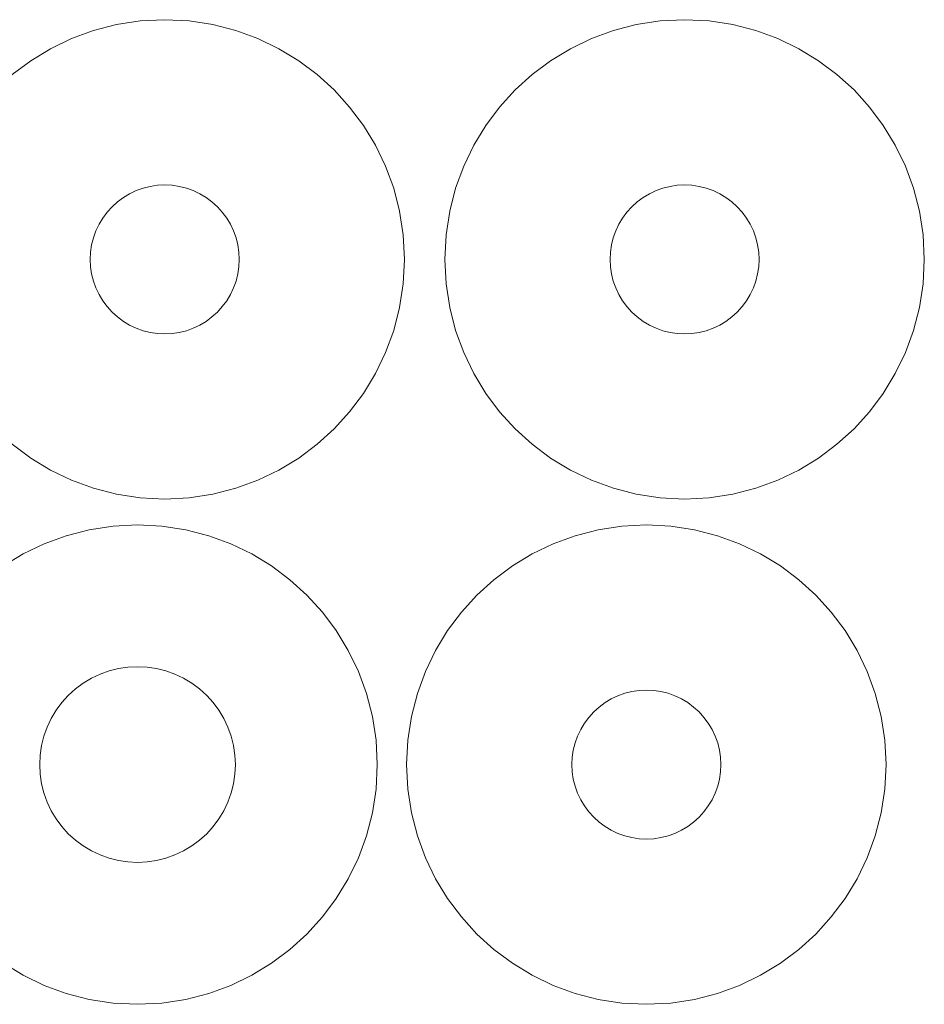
# Model space of a CAD drawing. Header units: millimetres. Extents: x -198 to 278, y -321 to 286.
# Tile 19 of 256: x 26 to 100, y -201 to -120. Entities that reach past the tile are written whole.
import ezdxf

# ---------------------------------------------------------------- set-up
doc = ezdxf.new("R2010")
doc.units = ezdxf.units.MM
doc.header["$MEASUREMENT"] = 0
doc.layers.add('Layer 1', color=7, linetype='Continuous')

msp = doc.modelspace()

# ---------------------------------------------------------------- linework, layer by layer
at = {"layer": 'Layer 1', "color": 175, "lineweight": 9}
for points in [[(18.4723, -135.3615), (18.4723, -135.3615), (18.1725, -137.3207), (18.1725, -137.3207), (18.1725, -137.3207), (18.0703, -139.3376), (18.0703, -139.3376), (18.0703, -139.3376), (18.1725, -141.3544), (18.1725, -141.3544), (18.1725, -141.3544), (18.4723, -143.3136), (18.4723, -143.3136), (18.4723, -143.3136), (18.9599, -145.2053), (18.9599, -145.2053), (18.9599, -145.2053), (19.6251, -147.0193), (19.6251, -147.0193), (19.6251, -147.0193), (20.458, -148.7457), (20.458, -148.7457), (20.458, -148.7457), (21.4485, -150.3744), (21.4485, -150.3744), (21.4485, -150.3744), (22.5867, -151.8956), (22.5867, -151.8956), (22.5867, -151.8956), (23.8626, -153.2991), (23.8626, -153.2991), (23.8626, -153.2991), (25.2661, -154.5749), (25.2661, -154.5749), (25.2661, -154.5749), (26.7872, -155.7131), (26.7872, -155.7131), (26.7872, -155.7131), (28.416, -156.7037), (28.416, -156.7037), (28.416, -156.7037), (30.1424, -157.5366), (30.1424, -157.5366), (30.1424, -157.5366), (31.9564, -158.2018), (31.9564, -158.2018), (31.9564, -158.2018), (33.848, -158.6893), (33.848, -158.6893), (33.848, -158.6893), (35.8073, -158.9892), (35.8073, -158.9892), (35.8073, -158.9892), (37.8241, -159.0914), (37.8241, -159.0914), (37.8241, -159.0914), (39.8409, -158.9892), (39.8409, -158.9892), (39.8409, -158.9892), (41.8002, -158.6893), (41.8002, -158.6893), (41.8002, -158.6893), (43.6918, -158.2018), (43.6918, -158.2018), (43.6918, -158.2018), (45.5058, -157.5366), (45.5058, -157.5366), (45.5058, -157.5366), (47.2322, -156.7037), (47.2322, -156.7037), (47.2322, -156.7037), (48.861, -155.7131), (48.861, -155.7131), (48.861, -155.7131), (50.3821, -154.5749), (50.3821, -154.5749), (50.3821, -154.5749), (51.7856, -153.2991), (51.7856, -153.2991), (51.7856, -153.2991), (53.0615, -151.8956), (53.0615, -151.8956), (53.0615, -151.8956), (54.1997, -150.3744), (54.1997, -150.3744), (54.1997, -150.3744), (55.1902, -148.7457), (55.1902, -148.7457), (55.1902, -148.7457), (56.0231, -147.0193), (56.0231, -147.0193), (56.0231, -147.0193), (56.6884, -145.2053), (56.6884, -145.2053), (56.6884, -145.2053), (57.1759, -143.3136), (57.1759, -143.3136), (57.1759, -143.3136), (57.4758, -141.3544), (57.4758, -141.3544), (57.4758, -141.3544), (57.5779, -139.3376), (57.5779, -139.3376), (57.5779, -139.3376), (57.4758, -137.3207), (57.4758, -137.3207), (57.4758, -137.3207), (57.1759, -135.3615), (57.1759, -135.3615), (57.1759, -135.3615), (56.6884, -133.4698), (56.6884, -133.4698), (56.6884, -133.4698), (56.0231, -131.6558), (56.0231, -131.6558), (56.0231, -131.6558), (55.1902, -129.9294), (55.1902, -129.9294), (55.1902, -129.9294), (54.1997, -128.3007), (54.1997, -128.3007), (54.1997, -128.3007), (53.0615, -126.7795), (53.0615, -126.7795), (53.0615, -126.7795), (51.7856, -125.376), (51.7856, -125.376), (51.7856, -125.376), (50.3821, -124.1002), (50.3821, -124.1002), (50.3821, -124.1002), (48.861, -122.962), (48.861, -122.962), (48.861, -122.962), (47.2322, -121.9714), (47.2322, -121.9714), (47.2322, -121.9714), (45.5058, -121.1385), (45.5058, -121.1385), (45.5058, -121.1385), (43.6918, -120.4733), (43.6918, -120.4733), (43.6918, -120.4733), (41.8002, -119.9858), (41.8002, -119.9858), (41.8002, -119.9858), (39.8409, -119.6859), (39.8409, -119.6859), (39.8409, -119.6859), (37.8241, -119.5837), (37.8241, -119.5837), (37.8241, -119.5837), (35.8073, -119.6859), (35.8073, -119.6859), (35.8073, -119.6859), (33.848, -119.9858), (33.848, -119.9858), (33.848, -119.9858), (31.9564, -120.4733), (31.9564, -120.4733), (31.9564, -120.4733), (30.1424, -121.1385), (30.1424, -121.1385), (30.1424, -121.1385), (28.416, -121.9714), (28.416, -121.9714), (28.416, -121.9714), (26.7872, -122.962), (26.7872, -122.962), (26.7872, -122.962), (25.2661, -124.1002), (25.2661, -124.1002), (25.2661, -124.1002), (23.8626, -125.376), (23.8626, -125.376), (23.8626, -125.376), (22.5867, -126.7795), (22.5867, -126.7795), (22.5867, -126.7795), (21.4485, -128.3007), (21.4485, -128.3007), (21.4485, -128.3007), (20.458, -129.9294), (20.458, -129.9294), (20.458, -129.9294), (19.6251, -131.6558), (19.6251, -131.6558), (19.6251, -131.6558), (18.9599, -133.4698), (18.9599, -133.4698), (18.9599, -133.4698), (18.4723, -135.3615), (18.4723, -135.3615)], [(65.42, -126.7795), (65.42, -126.7795), (64.2818, -128.3007), (64.2818, -128.3007), (64.2818, -128.3007), (63.2913, -129.9294), (63.2913, -129.9294), (63.2913, -129.9294), (62.4584, -131.6558), (62.4584, -131.6558), (62.4584, -131.6558), (61.7932, -133.4698), (61.7932, -133.4698), (61.7932, -133.4698), (61.3056, -135.3615), (61.3056, -135.3615), (61.3056, -135.3615), (61.0058, -137.3207), (61.0058, -137.3207), (61.0058, -137.3207), (60.9036, -139.3376), (60.9036, -139.3376), (60.9036, -139.3376), (61.0058, -141.3544), (61.0058, -141.3544), (61.0058, -141.3544), (61.3056, -143.3136), (61.3056, -143.3136), (61.3056, -143.3136), (61.7932, -145.2053), (61.7932, -145.2053), (61.7932, -145.2053), (62.4584, -147.0193), (62.4584, -147.0193), (62.4584, -147.0193), (63.2913, -148.7457), (63.2913, -148.7457), (63.2913, -148.7457), (64.2818, -150.3744), (64.2818, -150.3744), (64.2818, -150.3744), (65.42, -151.8956), (65.42, -151.8956), (65.42, -151.8956), (66.6959, -153.2991), (66.6959, -153.2991), (66.6959, -153.2991), (68.0994, -154.5749), (68.0994, -154.5749), (68.0994, -154.5749), (69.6205, -155.7131), (69.6205, -155.7131), (69.6205, -155.7131), (71.2493, -156.7037), (71.2493, -156.7037), (71.2493, -156.7037), (72.9757, -157.5366), (72.9757, -157.5366), (72.9757, -157.5366), (74.7897, -158.2018), (74.7897, -158.2018), (74.7897, -158.2018), (76.6813, -158.6893), (76.6813, -158.6893), (76.6813, -158.6893), (78.6406, -158.9892), (78.6406, -158.9892), (78.6406, -158.9892), (80.6574, -159.0914), (80.6574, -159.0914), (80.6574, -159.0914), (82.6742, -158.9892), (82.6742, -158.9892), (82.6742, -158.9892), (84.6335, -158.6893), (84.6335, -158.6893), (84.6335, -158.6893), (86.5251, -158.2018), (86.5251, -158.2018), (86.5251, -158.2018), (88.3391, -157.5366), (88.3391, -157.5366), (88.3391, -157.5366), (90.0655, -156.7037), (90.0655, -156.7037), (90.0655, -156.7037), (91.6943, -155.7131), (91.6943, -155.7131), (91.6943, -155.7131), (93.2154, -154.5749), (93.2154, -154.5749), (93.2154, -154.5749), (94.6189, -153.2991), (94.6189, -153.2991), (94.6189, -153.2991), (95.8948, -151.8956), (95.8948, -151.8956), (95.8948, -151.8956), (97.033, -150.3744), (97.033, -150.3744), (97.033, -150.3744), (98.0235, -148.7457), (98.0235, -148.7457), (98.0235, -148.7457), (98.8564, -147.0193), (98.8564, -147.0193), (98.8564, -147.0193), (99.5217, -145.2053), (99.5217, -145.2053), (99.5217, -145.2053), (100.0092, -143.3136), (100.0092, -143.3136), (100.0092, -143.3136), (100.3091, -141.3544), (100.3091, -141.3544), (100.3091, -141.3544), (100.4112, -139.3376), (100.4112, -139.3376), (100.4112, -139.3376), (100.3091, -137.3207), (100.3091, -137.3207), (100.3091, -137.3207), (100.0092, -135.3615), (100.0092, -135.3615), (100.0092, -135.3615), (99.5217, -133.4698), (99.5217, -133.4698), (99.5217, -133.4698), (98.8564, -131.6558), (98.8564, -131.6558), (98.8564, -131.6558), (98.0235, -129.9294), (98.0235, -129.9294), (98.0235, -129.9294), (97.033, -128.3007), (97.033, -128.3007), (97.033, -128.3007), (95.8948, -126.7795), (95.8948, -126.7795), (95.8948, -126.7795), (94.6189, -125.376), (94.6189, -125.376), (94.6189, -125.376), (93.2154, -124.1002), (93.2154, -124.1002), (93.2154, -124.1002), (91.6943, -122.962), (91.6943, -122.962), (91.6943, -122.962), (90.0655, -121.9714), (90.0655, -121.9714), (90.0655, -121.9714), (88.3391, -121.1385), (88.3391, -121.1385), (88.3391, -121.1385), (86.5251, -120.4733), (86.5251, -120.4733), (86.5251, -120.4733), (84.6335, -119.9858), (84.6335, -119.9858), (84.6335, -119.9858), (82.6742, -119.6859), (82.6742, -119.6859), (82.6742, -119.6859), (80.6574, -119.5837), (80.6574, -119.5837), (80.6574, -119.5837), (78.6406, -119.6859), (78.6406, -119.6859), (78.6406, -119.6859), (76.6813, -119.9858), (76.6813, -119.9858), (76.6813, -119.9858), (74.7897, -120.4733), (74.7897, -120.4733), (74.7897, -120.4733), (72.9757, -121.1385), (72.9757, -121.1385), (72.9757, -121.1385), (71.2493, -121.9714), (71.2493, -121.9714), (71.2493, -121.9714), (69.6205, -122.962), (69.6205, -122.962), (69.6205, -122.962), (68.0994, -124.1002), (68.0994, -124.1002), (68.0994, -124.1002), (66.6959, -125.376), (66.6959, -125.376), (66.6959, -125.376), (65.42, -126.7795), (65.42, -126.7795)], [(36.0422, -145.2117), (36.0422, -145.2117), (35.475, -145.0087), (35.475, -145.0087), (35.475, -145.0087), (34.9305, -144.7512), (34.9305, -144.7512), (34.9305, -144.7512), (34.4138, -144.4415), (34.4138, -144.4415), (34.4138, -144.4415), (33.9299, -144.0826), (33.9299, -144.0826), (33.9299, -144.0826), (33.4836, -143.6781), (33.4836, -143.6781), (33.4836, -143.6781), (33.079, -143.2317), (33.079, -143.2317), (33.079, -143.2317), (32.7202, -142.7479), (32.7202, -142.7479), (32.7202, -142.7479), (32.4105, -142.2312), (32.4105, -142.2312), (32.4105, -142.2312), (32.1529, -141.6866), (32.1529, -141.6866), (32.1529, -141.6866), (31.95, -141.1195), (31.95, -141.1195), (31.95, -141.1195), (31.8036, -140.5351), (31.8036, -140.5351), (31.8036, -140.5351), (31.7152, -139.9392), (31.7152, -139.9392), (31.7152, -139.9392), (31.6857, -139.3376), (31.6857, -139.3376), (31.6857, -139.3376), (31.7152, -138.7359), (31.7152, -138.7359), (31.7152, -138.7359), (31.8036, -138.14), (31.8036, -138.14), (31.8036, -138.14), (31.95, -137.5557), (31.95, -137.5557), (31.95, -137.5557), (32.1529, -136.9885), (32.1529, -136.9885), (32.1529, -136.9885), (32.4105, -136.4439), (32.4105, -136.4439), (32.4105, -136.4439), (32.7202, -135.9272), (32.7202, -135.9272), (32.7202, -135.9272), (33.079, -135.4434), (33.079, -135.4434), (33.079, -135.4434), (33.4836, -134.997), (33.4836, -134.997), (33.4836, -134.997), (33.9299, -134.5925), (33.9299, -134.5925), (33.9299, -134.5925), (34.4138, -134.2336), (34.4138, -134.2336), (34.4138, -134.2336), (34.9305, -133.9239), (34.9305, -133.9239), (34.9305, -133.9239), (35.475, -133.6664), (35.475, -133.6664), (35.475, -133.6664), (36.0422, -133.4634), (36.0422, -133.4634), (36.0422, -133.4634), (36.6266, -133.3171), (36.6266, -133.3171), (36.6266, -133.3171), (37.2224, -133.2287), (37.2224, -133.2287), (37.2224, -133.2287), (37.8241, -133.1991), (37.8241, -133.1991), (37.8241, -133.1991), (38.4258, -133.2287), (38.4258, -133.2287), (38.4258, -133.2287), (39.0217, -133.3171), (39.0217, -133.3171), (39.0217, -133.3171), (39.606, -133.4634), (39.606, -133.4634), (39.606, -133.4634), (40.1732, -133.6664), (40.1732, -133.6664), (40.1732, -133.6664), (40.7178, -133.9239), (40.7178, -133.9239), (40.7178, -133.9239), (41.2344, -134.2336), (41.2344, -134.2336), (41.2344, -134.2336), (41.7183, -134.5925), (41.7183, -134.5925), (41.7183, -134.5925), (42.1646, -134.997), (42.1646, -134.997), (42.1646, -134.997), (42.5692, -135.4434), (42.5692, -135.4434), (42.5692, -135.4434), (42.928, -135.9272), (42.928, -135.9272), (42.928, -135.9272), (43.2377, -136.4439), (43.2377, -136.4439), (43.2377, -136.4439), (43.4953, -136.9885), (43.4953, -136.9885), (43.4953, -136.9885), (43.6982, -137.5557), (43.6982, -137.5557), (43.6982, -137.5557), (43.8446, -138.14), (43.8446, -138.14), (43.8446, -138.14), (43.933, -138.7359), (43.933, -138.7359), (43.933, -138.7359), (43.9626, -139.3376), (43.9626, -139.3376), (43.9626, -139.3376), (43.933, -139.9392), (43.933, -139.9392), (43.933, -139.9392), (43.8446, -140.5351), (43.8446, -140.5351), (43.8446, -140.5351), (43.6982, -141.1195), (43.6982, -141.1195), (43.6982, -141.1195), (43.4953, -141.6866), (43.4953, -141.6866), (43.4953, -141.6866), (43.2377, -142.2312), (43.2377, -142.2312), (43.2377, -142.2312), (42.928, -142.7479), (42.928, -142.7479), (42.928, -142.7479), (42.5692, -143.2317), (42.5692, -143.2317), (42.5692, -143.2317), (42.1646, -143.6781), (42.1646, -143.6781), (42.1646, -143.6781), (41.7183, -144.0826), (41.7183, -144.0826), (41.7183, -144.0826), (41.2344, -144.4415), (41.2344, -144.4415), (41.2344, -144.4415), (40.7178, -144.7512), (40.7178, -144.7512), (40.7178, -144.7512), (40.1732, -145.0087), (40.1732, -145.0087), (40.1732, -145.0087), (39.606, -145.2117), (39.606, -145.2117), (39.606, -145.2117), (39.0217, -145.3581), (39.0217, -145.3581), (39.0217, -145.3581), (38.4258, -145.4464), (38.4258, -145.4464), (38.4258, -145.4464), (37.8241, -145.476), (37.8241, -145.476), (37.8241, -145.476), (37.2224, -145.4464), (37.2224, -145.4464), (37.2224, -145.4464), (36.6266, -145.3581), (36.6266, -145.3581), (36.6266, -145.3581), (36.0422, -145.2117), (36.0422, -145.2117)], [(84.0677, -134.2336), (84.0677, -134.2336), (84.5516, -134.5925), (84.5516, -134.5925), (84.5516, -134.5925), (84.9979, -134.997), (84.9979, -134.997), (84.9979, -134.997), (85.4025, -135.4434), (85.4025, -135.4434), (85.4025, -135.4434), (85.7613, -135.9272), (85.7613, -135.9272), (85.7613, -135.9272), (86.071, -136.4439), (86.071, -136.4439), (86.071, -136.4439), (86.3286, -136.9885), (86.3286, -136.9885), (86.3286, -136.9885), (86.5315, -137.5557), (86.5315, -137.5557), (86.5315, -137.5557), (86.6779, -138.14), (86.6779, -138.14), (86.6779, -138.14), (86.7663, -138.7359), (86.7663, -138.7359), (86.7663, -138.7359), (86.7959, -139.3376), (86.7959, -139.3376), (86.7959, -139.3376), (86.7663, -139.9392), (86.7663, -139.9392), (86.7663, -139.9392), (86.6779, -140.5351), (86.6779, -140.5351), (86.6779, -140.5351), (86.5315, -141.1195), (86.5315, -141.1195), (86.5315, -141.1195), (86.3286, -141.6866), (86.3286, -141.6866), (86.3286, -141.6866), (86.071, -142.2312), (86.071, -142.2312), (86.071, -142.2312), (85.7613, -142.7479), (85.7613, -142.7479), (85.7613, -142.7479), (85.4025, -143.2317), (85.4025, -143.2317), (85.4025, -143.2317), (84.9979, -143.6781), (84.9979, -143.6781), (84.9979, -143.6781), (84.5516, -144.0826), (84.5516, -144.0826), (84.5516, -144.0826), (84.0677, -144.4415), (84.0677, -144.4415), (84.0677, -144.4415), (83.5511, -144.7512), (83.5511, -144.7512), (83.5511, -144.7512), (83.0065, -145.0087), (83.0065, -145.0087), (83.0065, -145.0087), (82.4393, -145.2117), (82.4393, -145.2117), (82.4393, -145.2117), (81.855, -145.3581), (81.855, -145.3581), (81.855, -145.3581), (81.2591, -145.4464), (81.2591, -145.4464), (81.2591, -145.4464), (80.6574, -145.476), (80.6574, -145.476), (80.6574, -145.476), (80.0557, -145.4464), (80.0557, -145.4464), (80.0557, -145.4464), (79.4599, -145.3581), (79.4599, -145.3581), (79.4599, -145.3581), (78.8755, -145.2117), (78.8755, -145.2117), (78.8755, -145.2117), (78.3083, -145.0087), (78.3083, -145.0087), (78.3083, -145.0087), (77.7638, -144.7512), (77.7638, -144.7512), (77.7638, -144.7512), (77.2471, -144.4415), (77.2471, -144.4415), (77.2471, -144.4415), (76.7632, -144.0826), (76.7632, -144.0826), (76.7632, -144.0826), (76.3169, -143.6781), (76.3169, -143.6781), (76.3169, -143.6781), (75.9123, -143.2317), (75.9123, -143.2317), (75.9123, -143.2317), (75.5535, -142.7479), (75.5535, -142.7479), (75.5535, -142.7479), (75.2438, -142.2312), (75.2438, -142.2312), (75.2438, -142.2312), (74.9862, -141.6866), (74.9862, -141.6866), (74.9862, -141.6866), (74.7833, -141.1195), (74.7833, -141.1195), (74.7833, -141.1195), (74.6369, -140.5351), (74.6369, -140.5351), (74.6369, -140.5351), (74.5485, -139.9392), (74.5485, -139.9392), (74.5485, -139.9392), (74.519, -139.3376), (74.519, -139.3376), (74.519, -139.3376), (74.5485, -138.7359), (74.5485, -138.7359), (74.5485, -138.7359), (74.6369, -138.14), (74.6369, -138.14), (74.6369, -138.14), (74.7833, -137.5557), (74.7833, -137.5557), (74.7833, -137.5557), (74.9862, -136.9885), (74.9862, -136.9885), (74.9862, -136.9885), (75.2438, -136.4439), (75.2438, -136.4439), (75.2438, -136.4439), (75.5535, -135.9272), (75.5535, -135.9272), (75.5535, -135.9272), (75.9123, -135.4434), (75.9123, -135.4434), (75.9123, -135.4434), (76.3169, -134.997), (76.3169, -134.997), (76.3169, -134.997), (76.7632, -134.5925), (76.7632, -134.5925), (76.7632, -134.5925), (77.2471, -134.2336), (77.2471, -134.2336), (77.2471, -134.2336), (77.7638, -133.9239), (77.7638, -133.9239), (77.7638, -133.9239), (78.3083, -133.6664), (78.3083, -133.6664), (78.3083, -133.6664), (78.8755, -133.4634), (78.8755, -133.4634), (78.8755, -133.4634), (79.4599, -133.3171), (79.4599, -133.3171), (79.4599, -133.3171), (80.0557, -133.2287), (80.0557, -133.2287), (80.0557, -133.2287), (80.6574, -133.1991), (80.6574, -133.1991), (80.6574, -133.1991), (81.2591, -133.2287), (81.2591, -133.2287), (81.2591, -133.2287), (81.855, -133.3171), (81.855, -133.3171), (81.855, -133.3171), (82.4393, -133.4634), (82.4393, -133.4634), (82.4393, -133.4634), (83.0065, -133.6664), (83.0065, -133.6664), (83.0065, -133.6664), (83.5511, -133.9239), (83.5511, -133.9239), (83.5511, -133.9239), (84.0677, -134.2336), (84.0677, -134.2336)], [(29.7139, -162.1033), (29.7139, -162.1033), (27.8999, -162.7685), (27.8999, -162.7685), (27.8999, -162.7685), (26.1735, -163.6014), (26.1735, -163.6014), (26.1735, -163.6014), (24.5447, -164.592), (24.5447, -164.592), (24.5447, -164.592), (23.0236, -165.7302), (23.0236, -165.7302), (23.0236, -165.7302), (21.6201, -167.006), (21.6201, -167.006), (21.6201, -167.006), (20.3442, -168.4095), (20.3442, -168.4095), (20.3442, -168.4095), (19.206, -169.9307), (19.206, -169.9307), (19.206, -169.9307), (18.2155, -171.5594), (18.2155, -171.5594), (18.2155, -171.5594), (17.3826, -173.2858), (17.3826, -173.2858), (17.3826, -173.2858), (16.7174, -175.0998), (16.7174, -175.0998), (16.7174, -175.0998), (16.2298, -176.9915), (16.2298, -176.9915), (16.2298, -176.9915), (15.93, -178.9507), (15.93, -178.9507), (15.93, -178.9507), (15.8278, -180.9676), (15.8278, -180.9676), (15.8278, -180.9676), (15.93, -182.9844), (15.93, -182.9844), (15.93, -182.9844), (16.2298, -184.9436), (16.2298, -184.9436), (16.2298, -184.9436), (16.7174, -186.8353), (16.7174, -186.8353), (16.7174, -186.8353), (17.3826, -188.6493), (17.3826, -188.6493), (17.3826, -188.6493), (18.2155, -190.3757), (18.2155, -190.3757), (18.2155, -190.3757), (19.206, -192.0044), (19.206, -192.0044), (19.206, -192.0044), (20.3442, -193.5256), (20.3442, -193.5256), (20.3442, -193.5256), (21.6201, -194.9291), (21.6201, -194.9291), (21.6201, -194.9291), (23.0236, -196.2049), (23.0236, -196.2049), (23.0236, -196.2049), (24.5447, -197.3431), (24.5447, -197.3431), (24.5447, -197.3431), (26.1735, -198.3337), (26.1735, -198.3337), (26.1735, -198.3337), (27.8999, -199.1666), (27.8999, -199.1666), (27.8999, -199.1666), (29.7139, -199.8318), (29.7139, -199.8318), (29.7139, -199.8318), (31.6055, -200.3193), (31.6055, -200.3193), (31.6055, -200.3193), (33.5648, -200.6192), (33.5648, -200.6192), (33.5648, -200.6192), (35.5816, -200.7214), (35.5816, -200.7214), (35.5816, -200.7214), (37.5984, -200.6192), (37.5984, -200.6192), (37.5984, -200.6192), (39.5577, -200.3193), (39.5577, -200.3193), (39.5577, -200.3193), (41.4493, -199.8318), (41.4493, -199.8318), (41.4493, -199.8318), (43.2633, -199.1666), (43.2633, -199.1666), (43.2633, -199.1666), (44.9897, -198.3337), (44.9897, -198.3337), (44.9897, -198.3337), (46.6185, -197.3431), (46.6185, -197.3431), (46.6185, -197.3431), (48.1396, -196.2049), (48.1396, -196.2049), (48.1396, -196.2049), (49.5431, -194.9291), (49.5431, -194.9291), (49.5431, -194.9291), (50.819, -193.5256), (50.819, -193.5256), (50.819, -193.5256), (51.9572, -192.0044), (51.9572, -192.0044), (51.9572, -192.0044), (52.9477, -190.3757), (52.9477, -190.3757), (52.9477, -190.3757), (53.7806, -188.6493), (53.7806, -188.6493), (53.7806, -188.6493), (54.4459, -186.8353), (54.4459, -186.8353), (54.4459, -186.8353), (54.9334, -184.9436), (54.9334, -184.9436), (54.9334, -184.9436), (55.2333, -182.9844), (55.2333, -182.9844), (55.2333, -182.9844), (55.3354, -180.9676), (55.3354, -180.9676), (55.3354, -180.9676), (55.2333, -178.9507), (55.2333, -178.9507), (55.2333, -178.9507), (54.9334, -176.9915), (54.9334, -176.9915), (54.9334, -176.9915), (54.4459, -175.0998), (54.4459, -175.0998), (54.4459, -175.0998), (53.7806, -173.2858), (53.7806, -173.2858), (53.7806, -173.2858), (52.9477, -171.5594), (52.9477, -171.5594), (52.9477, -171.5594), (51.9572, -169.9307), (51.9572, -169.9307), (51.9572, -169.9307), (50.819, -168.4095), (50.819, -168.4095), (50.819, -168.4095), (49.5431, -167.006), (49.5431, -167.006), (49.5431, -167.006), (48.1396, -165.7302), (48.1396, -165.7302), (48.1396, -165.7302), (46.6185, -164.592), (46.6185, -164.592), (46.6185, -164.592), (44.9897, -163.6014), (44.9897, -163.6014), (44.9897, -163.6014), (43.2633, -162.7685), (43.2633, -162.7685), (43.2633, -162.7685), (41.4493, -162.1033), (41.4493, -162.1033), (41.4493, -162.1033), (39.5577, -161.6158), (39.5577, -161.6158), (39.5577, -161.6158), (37.5984, -161.3159), (37.5984, -161.3159), (37.5984, -161.3159), (35.5816, -161.2137), (35.5816, -161.2137), (35.5816, -161.2137), (33.5648, -161.3159), (33.5648, -161.3159), (33.5648, -161.3159), (31.6055, -161.6158), (31.6055, -161.6158), (31.6055, -161.6158), (29.7139, -162.1033), (29.7139, -162.1033)], [(68.1035, -163.6014), (68.1035, -163.6014), (66.4747, -164.592), (66.4747, -164.592), (66.4747, -164.592), (64.9536, -165.7302), (64.9536, -165.7302), (64.9536, -165.7302), (63.5501, -167.006), (63.5501, -167.006), (63.5501, -167.006), (62.2742, -168.4095), (62.2742, -168.4095), (62.2742, -168.4095), (61.136, -169.9307), (61.136, -169.9307), (61.136, -169.9307), (60.1455, -171.5594), (60.1455, -171.5594), (60.1455, -171.5594), (59.3126, -173.2858), (59.3126, -173.2858), (59.3126, -173.2858), (58.6474, -175.0998), (58.6474, -175.0998), (58.6474, -175.0998), (58.1598, -176.9915), (58.1598, -176.9915), (58.1598, -176.9915), (57.86, -178.9507), (57.86, -178.9507), (57.86, -178.9507), (57.7578, -180.9676), (57.7578, -180.9676), (57.7578, -180.9676), (57.86, -182.9844), (57.86, -182.9844), (57.86, -182.9844), (58.1598, -184.9436), (58.1598, -184.9436), (58.1598, -184.9436), (58.6474, -186.8353), (58.6474, -186.8353), (58.6474, -186.8353), (59.3126, -188.6493), (59.3126, -188.6493), (59.3126, -188.6493), (60.1455, -190.3757), (60.1455, -190.3757), (60.1455, -190.3757), (61.136, -192.0044), (61.136, -192.0044), (61.136, -192.0044), (62.2742, -193.5256), (62.2742, -193.5256), (62.2742, -193.5256), (63.5501, -194.9291), (63.5501, -194.9291), (63.5501, -194.9291), (64.9536, -196.2049), (64.9536, -196.2049), (64.9536, -196.2049), (66.4747, -197.3431), (66.4747, -197.3431), (66.4747, -197.3431), (68.1035, -198.3337), (68.1035, -198.3337), (68.1035, -198.3337), (69.8299, -199.1666), (69.8299, -199.1666), (69.8299, -199.1666), (71.6439, -199.8318), (71.6439, -199.8318), (71.6439, -199.8318), (73.5355, -200.3193), (73.5355, -200.3193), (73.5355, -200.3193), (75.4948, -200.6192), (75.4948, -200.6192), (75.4948, -200.6192), (77.5116, -200.7214), (77.5116, -200.7214), (77.5116, -200.7214), (79.5284, -200.6192), (79.5284, -200.6192), (79.5284, -200.6192), (81.4877, -200.3193), (81.4877, -200.3193), (81.4877, -200.3193), (83.3793, -199.8318), (83.3793, -199.8318), (83.3793, -199.8318), (85.1933, -199.1666), (85.1933, -199.1666), (85.1933, -199.1666), (86.9197, -198.3337), (86.9197, -198.3337), (86.9197, -198.3337), (88.5485, -197.3431), (88.5485, -197.3431), (88.5485, -197.3431), (90.0696, -196.2049), (90.0696, -196.2049), (90.0696, -196.2049), (91.4731, -194.9291), (91.4731, -194.9291), (91.4731, -194.9291), (92.749, -193.5256), (92.749, -193.5256), (92.749, -193.5256), (93.8872, -192.0044), (93.8872, -192.0044), (93.8872, -192.0044), (94.8777, -190.3757), (94.8777, -190.3757), (94.8777, -190.3757), (95.7106, -188.6493), (95.7106, -188.6493), (95.7106, -188.6493), (96.3759, -186.8353), (96.3759, -186.8353), (96.3759, -186.8353), (96.8634, -184.9436), (96.8634, -184.9436), (96.8634, -184.9436), (97.1633, -182.9844), (97.1633, -182.9844), (97.1633, -182.9844), (97.2654, -180.9676), (97.2654, -180.9676), (97.2654, -180.9676), (97.1633, -178.9507), (97.1633, -178.9507), (97.1633, -178.9507), (96.8634, -176.9915), (96.8634, -176.9915), (96.8634, -176.9915), (96.3759, -175.0998), (96.3759, -175.0998), (96.3759, -175.0998), (95.7106, -173.2858), (95.7106, -173.2858), (95.7106, -173.2858), (94.8777, -171.5594), (94.8777, -171.5594), (94.8777, -171.5594), (93.8872, -169.9307), (93.8872, -169.9307), (93.8872, -169.9307), (92.749, -168.4095), (92.749, -168.4095), (92.749, -168.4095), (91.4731, -167.006), (91.4731, -167.006), (91.4731, -167.006), (90.0696, -165.7302), (90.0696, -165.7302), (90.0696, -165.7302), (88.5485, -164.592), (88.5485, -164.592), (88.5485, -164.592), (86.9197, -163.6014), (86.9197, -163.6014), (86.9197, -163.6014), (85.1933, -162.7685), (85.1933, -162.7685), (85.1933, -162.7685), (83.3793, -162.1033), (83.3793, -162.1033), (83.3793, -162.1033), (81.4877, -161.6158), (81.4877, -161.6158), (81.4877, -161.6158), (79.5284, -161.3159), (79.5284, -161.3159), (79.5284, -161.3159), (77.5116, -161.2137), (77.5116, -161.2137), (77.5116, -161.2137), (75.4948, -161.3159), (75.4948, -161.3159), (75.4948, -161.3159), (73.5355, -161.6158), (73.5355, -161.6158), (73.5355, -161.6158), (71.6439, -162.1033), (71.6439, -162.1033), (71.6439, -162.1033), (69.8299, -162.7685), (69.8299, -162.7685), (69.8299, -162.7685), (68.1035, -163.6014), (68.1035, -163.6014)], [(37.1544, -173.0604), (37.1544, -173.0604), (37.9219, -173.2526), (37.9219, -173.2526), (37.9219, -173.2526), (38.6668, -173.5192), (38.6668, -173.5192), (38.6668, -173.5192), (39.3821, -173.8574), (39.3821, -173.8574), (39.3821, -173.8574), (40.0607, -174.2642), (40.0607, -174.2642), (40.0607, -174.2642), (40.6961, -174.7355), (40.6961, -174.7355), (40.6961, -174.7355), (41.2824, -175.2668), (41.2824, -175.2668), (41.2824, -175.2668), (41.8137, -175.853), (41.8137, -175.853), (41.8137, -175.853), (42.285, -176.4885), (42.285, -176.4885), (42.285, -176.4885), (42.6917, -177.1671), (42.6917, -177.1671), (42.6917, -177.1671), (43.03, -177.8823), (43.03, -177.8823), (43.03, -177.8823), (43.2966, -178.6273), (43.2966, -178.6273), (43.2966, -178.6273), (43.4888, -179.3947), (43.4888, -179.3947), (43.4888, -179.3947), (43.6049, -180.1773), (43.6049, -180.1773), (43.6049, -180.1773), (43.6437, -180.9676), (43.6437, -180.9676), (43.6437, -180.9676), (43.6049, -181.7578), (43.6049, -181.7578), (43.6049, -181.7578), (43.4888, -182.5404), (43.4888, -182.5404), (43.4888, -182.5404), (43.2966, -183.3079), (43.2966, -183.3079), (43.2966, -183.3079), (43.03, -184.0528), (43.03, -184.0528), (43.03, -184.0528), (42.6917, -184.768), (42.6917, -184.768), (42.6917, -184.768), (42.285, -185.4466), (42.285, -185.4466), (42.285, -185.4466), (41.8137, -186.0821), (41.8137, -186.0821), (41.8137, -186.0821), (41.2824, -186.6683), (41.2824, -186.6683), (41.2824, -186.6683), (40.6961, -187.1996), (40.6961, -187.1996), (40.6961, -187.1996), (40.0607, -187.6709), (40.0607, -187.6709), (40.0607, -187.6709), (39.3821, -188.0777), (39.3821, -188.0777), (39.3821, -188.0777), (38.6668, -188.416), (38.6668, -188.416), (38.6668, -188.416), (37.9219, -188.6825), (37.9219, -188.6825), (37.9219, -188.6825), (37.1544, -188.8747), (37.1544, -188.8747), (37.1544, -188.8747), (36.3718, -188.9908), (36.3718, -188.9908), (36.3718, -188.9908), (35.5816, -189.0297), (35.5816, -189.0297), (35.5816, -189.0297), (34.7914, -188.9908), (34.7914, -188.9908), (34.7914, -188.9908), (34.0088, -188.8747), (34.0088, -188.8747), (34.0088, -188.8747), (33.2413, -188.6825), (33.2413, -188.6825), (33.2413, -188.6825), (32.4964, -188.416), (32.4964, -188.416), (32.4964, -188.416), (31.7812, -188.0777), (31.7812, -188.0777), (31.7812, -188.0777), (31.1025, -187.6709), (31.1025, -187.6709), (31.1025, -187.6709), (30.4671, -187.1996), (30.4671, -187.1996), (30.4671, -187.1996), (29.8808, -186.6683), (29.8808, -186.6683), (29.8808, -186.6683), (29.3495, -186.0821), (29.3495, -186.0821), (29.3495, -186.0821), (28.8782, -185.4466), (28.8782, -185.4466), (28.8782, -185.4466), (28.4715, -184.768), (28.4715, -184.768), (28.4715, -184.768), (28.1332, -184.0528), (28.1332, -184.0528), (28.1332, -184.0528), (27.8667, -183.3079), (27.8667, -183.3079), (27.8667, -183.3079), (27.6744, -182.5404), (27.6744, -182.5404), (27.6744, -182.5404), (27.5583, -181.7578), (27.5583, -181.7578), (27.5583, -181.7578), (27.5195, -180.9676), (27.5195, -180.9676), (27.5195, -180.9676), (27.5583, -180.1773), (27.5583, -180.1773), (27.5583, -180.1773), (27.6744, -179.3947), (27.6744, -179.3947), (27.6744, -179.3947), (27.8667, -178.6273), (27.8667, -178.6273), (27.8667, -178.6273), (28.1332, -177.8823), (28.1332, -177.8823), (28.1332, -177.8823), (28.4715, -177.1671), (28.4715, -177.1671), (28.4715, -177.1671), (28.8782, -176.4885), (28.8782, -176.4885), (28.8782, -176.4885), (29.3495, -175.853), (29.3495, -175.853), (29.3495, -175.853), (29.8808, -175.2668), (29.8808, -175.2668), (29.8808, -175.2668), (30.4671, -174.7355), (30.4671, -174.7355), (30.4671, -174.7355), (31.1025, -174.2642), (31.1025, -174.2642), (31.1025, -174.2642), (31.7812, -173.8574), (31.7812, -173.8574), (31.7812, -173.8574), (32.4964, -173.5192), (32.4964, -173.5192), (32.4964, -173.5192), (33.2413, -173.2526), (33.2413, -173.2526), (33.2413, -173.2526), (34.0088, -173.0604), (34.0088, -173.0604), (34.0088, -173.0604), (34.7914, -172.9443), (34.7914, -172.9443), (34.7914, -172.9443), (35.5816, -172.9055), (35.5816, -172.9055), (35.5816, -172.9055), (36.3718, -172.9443), (36.3718, -172.9443), (36.3718, -172.9443), (37.1544, -173.0604), (37.1544, -173.0604)], [(81.8521, -176.627), (81.8521, -176.627), (82.2567, -177.0734), (82.2567, -177.0734), (82.2567, -177.0734), (82.6155, -177.5572), (82.6155, -177.5572), (82.6155, -177.5572), (82.9252, -178.0739), (82.9252, -178.0739), (82.9252, -178.0739), (83.1828, -178.6185), (83.1828, -178.6185), (83.1828, -178.6185), (83.3857, -179.1857), (83.3857, -179.1857), (83.3857, -179.1857), (83.5321, -179.77), (83.5321, -179.77), (83.5321, -179.77), (83.6205, -180.3659), (83.6205, -180.3659), (83.6205, -180.3659), (83.6501, -180.9676), (83.6501, -180.9676), (83.6501, -180.9676), (83.6205, -181.5692), (83.6205, -181.5692), (83.6205, -181.5692), (83.5321, -182.1651), (83.5321, -182.1651), (83.5321, -182.1651), (83.3857, -182.7495), (83.3857, -182.7495), (83.3857, -182.7495), (83.1828, -183.3166), (83.1828, -183.3166), (83.1828, -183.3166), (82.9252, -183.8612), (82.9252, -183.8612), (82.9252, -183.8612), (82.6155, -184.3779), (82.6155, -184.3779), (82.6155, -184.3779), (82.2567, -184.8617), (82.2567, -184.8617), (82.2567, -184.8617), (81.8521, -185.3081), (81.8521, -185.3081), (81.8521, -185.3081), (81.4058, -185.7126), (81.4058, -185.7126), (81.4058, -185.7126), (80.9219, -186.0715), (80.9219, -186.0715), (80.9219, -186.0715), (80.4053, -186.3812), (80.4053, -186.3812), (80.4053, -186.3812), (79.8607, -186.6387), (79.8607, -186.6387), (79.8607, -186.6387), (79.2935, -186.8417), (79.2935, -186.8417), (79.2935, -186.8417), (78.7092, -186.9881), (78.7092, -186.9881), (78.7092, -186.9881), (78.1133, -187.0764), (78.1133, -187.0764), (78.1133, -187.0764), (77.5116, -187.106), (77.5116, -187.106), (77.5116, -187.106), (76.9099, -187.0764), (76.9099, -187.0764), (76.9099, -187.0764), (76.3141, -186.9881), (76.3141, -186.9881), (76.3141, -186.9881), (75.7297, -186.8417), (75.7297, -186.8417), (75.7297, -186.8417), (75.1625, -186.6387), (75.1625, -186.6387), (75.1625, -186.6387), (74.618, -186.3812), (74.618, -186.3812), (74.618, -186.3812), (74.1013, -186.0715), (74.1013, -186.0715), (74.1013, -186.0715), (73.6174, -185.7126), (73.6174, -185.7126), (73.6174, -185.7126), (73.1711, -185.3081), (73.1711, -185.3081), (73.1711, -185.3081), (72.7665, -184.8617), (72.7665, -184.8617), (72.7665, -184.8617), (72.4077, -184.3779), (72.4077, -184.3779), (72.4077, -184.3779), (72.098, -183.8612), (72.098, -183.8612), (72.098, -183.8612), (71.8404, -183.3166), (71.8404, -183.3166), (71.8404, -183.3166), (71.6375, -182.7495), (71.6375, -182.7495), (71.6375, -182.7495), (71.4911, -182.1651), (71.4911, -182.1651), (71.4911, -182.1651), (71.4027, -181.5692), (71.4027, -181.5692), (71.4027, -181.5692), (71.3732, -180.9676), (71.3732, -180.9676), (71.3732, -180.9676), (71.4027, -180.3659), (71.4027, -180.3659), (71.4027, -180.3659), (71.4911, -179.77), (71.4911, -179.77), (71.4911, -179.77), (71.6375, -179.1857), (71.6375, -179.1857), (71.6375, -179.1857), (71.8404, -178.6185), (71.8404, -178.6185), (71.8404, -178.6185), (72.098, -178.0739), (72.098, -178.0739), (72.098, -178.0739), (72.4077, -177.5572), (72.4077, -177.5572), (72.4077, -177.5572), (72.7665, -177.0734), (72.7665, -177.0734), (72.7665, -177.0734), (73.1711, -176.627), (73.1711, -176.627), (73.1711, -176.627), (73.6174, -176.2225), (73.6174, -176.2225), (73.6174, -176.2225), (74.1013, -175.8636), (74.1013, -175.8636), (74.1013, -175.8636), (74.618, -175.5539), (74.618, -175.5539), (74.618, -175.5539), (75.1625, -175.2964), (75.1625, -175.2964), (75.1625, -175.2964), (75.7297, -175.0934), (75.7297, -175.0934), (75.7297, -175.0934), (76.3141, -174.9471), (76.3141, -174.9471), (76.3141, -174.9471), (76.9099, -174.8587), (76.9099, -174.8587), (76.9099, -174.8587), (77.5116, -174.8291), (77.5116, -174.8291), (77.5116, -174.8291), (78.1133, -174.8587), (78.1133, -174.8587), (78.1133, -174.8587), (78.7092, -174.9471), (78.7092, -174.9471), (78.7092, -174.9471), (79.2935, -175.0934), (79.2935, -175.0934), (79.2935, -175.0934), (79.8607, -175.2964), (79.8607, -175.2964), (79.8607, -175.2964), (80.4053, -175.5539), (80.4053, -175.5539), (80.4053, -175.5539), (80.9219, -175.8636), (80.9219, -175.8636), (80.9219, -175.8636), (81.4058, -176.2225), (81.4058, -176.2225), (81.4058, -176.2225), (81.8521, -176.627), (81.8521, -176.627)]]:
    msp.add_open_spline(points, degree=3, knots=[0, 0, 0, 0, 0.015625, 0.015625, 0.015625, 0.03125, 0.03125, 0.03125, 0.046875, 0.046875, 0.046875, 0.0625, 0.0625, 0.0625, 0.078125, 0.078125, 0.078125, 0.09375, 0.09375, 0.09375, 0.109375, 0.109375, 0.109375, 0.125, 0.125, 0.125, 0.140625, 0.140625, 0.140625, 0.15625, 0.15625, 0.15625, 0.171875, 0.171875, 0.171875, 0.1875, 0.1875, 0.1875, 0.203125, 0.203125, 0.203125, 0.21875, 0.21875, 0.21875, 0.234375, 0.234375, 0.234375, 0.25, 0.25, 0.25, 0.265625, 0.265625, 0.265625, 0.28125, 0.28125, 0.28125, 0.296875, 0.296875, 0.296875, 0.3125, 0.3125, 0.3125, 0.328125, 0.328125, 0.328125, 0.34375, 0.34375, 0.34375, 0.359375, 0.359375, 0.359375, 0.375, 0.375, 0.375, 0.390625, 0.390625, 0.390625, 0.40625, 0.40625, 0.40625, 0.421875, 0.421875, 0.421875, 0.4375, 0.4375, 0.4375, 0.453125, 0.453125, 0.453125, 0.46875, 0.46875, 0.46875, 0.484375, 0.484375, 0.484375, 0.5, 0.5, 0.5, 0.515625, 0.515625, 0.515625, 0.53125, 0.53125, 0.53125, 0.546875, 0.546875, 0.546875, 0.5625, 0.5625, 0.5625, 0.578125, 0.578125, 0.578125, 0.59375, 0.59375, 0.59375, 0.609375, 0.609375, 0.609375, 0.625, 0.625, 0.625, 0.640625, 0.640625, 0.640625, 0.65625, 0.65625, 0.65625, 0.671875, 0.671875, 0.671875, 0.6875, 0.6875, 0.6875, 0.703125, 0.703125, 0.703125, 0.71875, 0.71875, 0.71875, 0.734375, 0.734375, 0.734375, 0.75, 0.75, 0.75, 0.765625, 0.765625, 0.765625, 0.78125, 0.78125, 0.78125, 0.796875, 0.796875, 0.796875, 0.8125, 0.8125, 0.8125, 0.828125, 0.828125, 0.828125, 0.84375, 0.84375, 0.84375, 0.859375, 0.859375, 0.859375, 0.875, 0.875, 0.875, 0.890625, 0.890625, 0.890625, 0.90625, 0.90625, 0.90625, 0.921875, 0.921875, 0.921875, 0.9375, 0.9375, 0.9375, 0.953125, 0.953125, 0.953125, 0.96875, 0.96875, 0.96875, 0.984375, 0.984375, 0.984375, 1, 1, 1, 1], dxfattribs=at)

doc.saveas('drawing.dxf')
